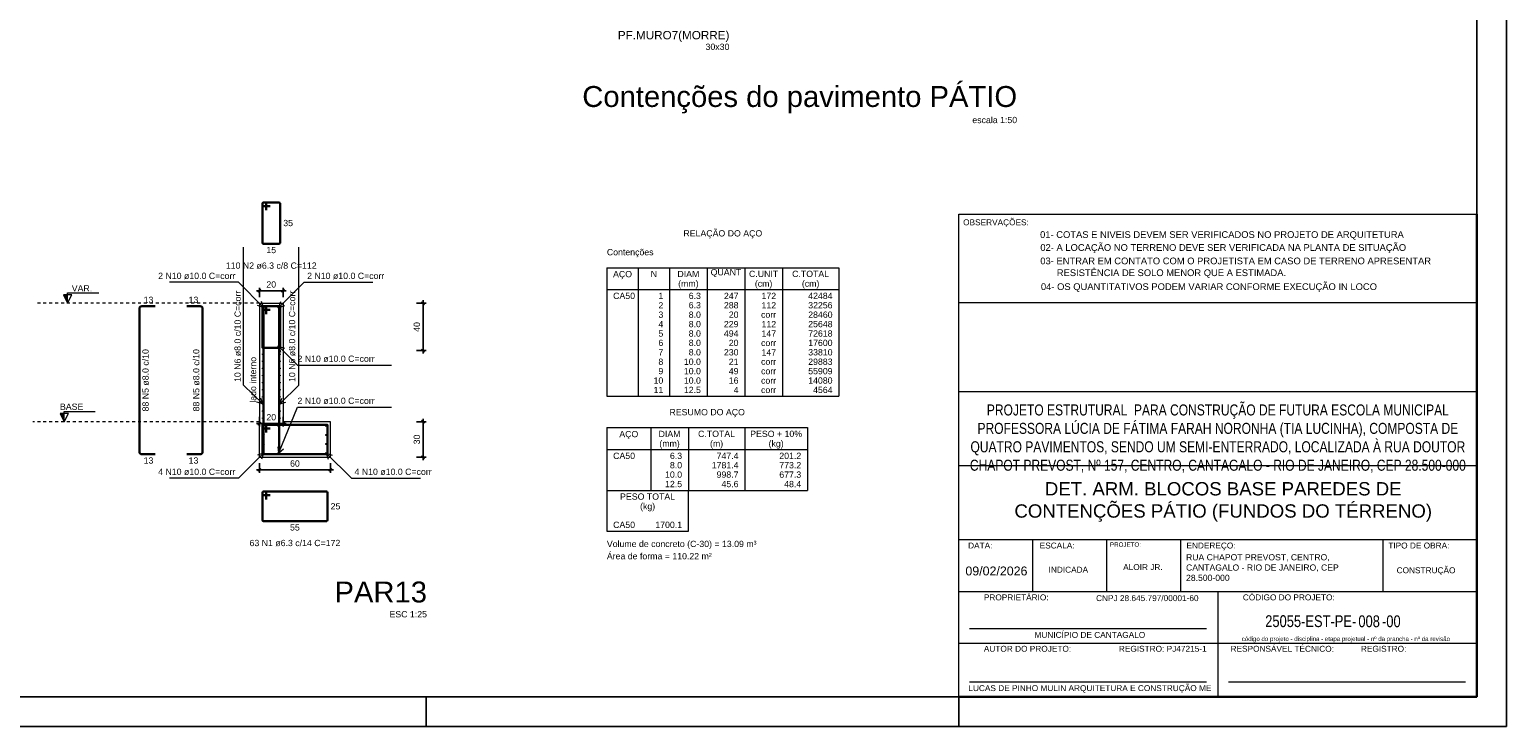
# Model space of a CAD drawing. Header units: millimetres. Extents: x 10 to 1250, y -62 to 528.
# Tile 129 of 193: x 267 to 317, y 69 to 92. Entities that reach past the tile are written whole.
import ezdxf

# ---------------------------------------------------------------- set-up
doc = ezdxf.new("R2010")
doc.units = ezdxf.units.MM
doc.header["$LTSCALE"] = 0.05
doc.linetypes.add('DOT', pattern=[6.35, 0, -6.35])
for name, color, linetype, lineweight in [('Descrição da armadura', 7, 'Continuous', 5), ('DT-Armadura positiva', 2, 'Continuous', 30), ('DT-Barras na forma', 2, 'Continuous', 30), ('DT-Barras no corte', 5, 'Continuous', 5), ('DT-Barras rebatidas', 2, 'Continuous', 30), ('DT-Forma', 5, 'Continuous', 5), ('DT-Indicações', 9, 'Continuous', 5), ('DT-Pontilhado', 9, 'DOT', 5), ('DT-Relação do aço', 9, 'Continuous', 5), ('DT-Textos', 7, 'Continuous', 5), ('DT-Título', 3, 'Continuous', 20), ('FO-Cotas', 5, 'Continuous', 5), ('FO-Textos dos pilares', 7, 'Continuous', 5), ('G-ANNO-TEXT', 231, 'Continuous', 9), ('G-ANNO-TTLB', 6, 'Continuous', 30), ('LC-Textos', 3, 'Continuous', 20), ('Textos armaduras', 7, 'Continuous', 5)]:
    doc.layers.add(name, color=color, linetype=linetype, lineweight=lineweight)
doc.layers.add('FOLHA_PADRÃO', color=7, linetype='Continuous')
doc.layers.add('G-ANNO-NPLT', color=1, linetype='Continuous')
doc.styles.add('Arial', font='arial.ttf')
doc.styles.add('Arial_1', font='arial.ttf', dxfattribs={"height": 0.238125})
doc.styles.add('Arial_2', font='arial.ttf', dxfattribs={"height": 0.25})
doc.styles.add('Arial_3', font='arial.ttf', dxfattribs={"height": 0.1})
doc.styles.add('Arial_4', font='arial.ttf', dxfattribs={"width": 0.78, "height": 0.0002})
doc.styles.add('Arial_5', font='arial.ttf', dxfattribs={"height": 0.000175})
doc.styles.get("Standard").update_dxf_attribs({"font": 'arial.ttf'})
doc.dimstyles.new('UM_25.000000', dxfattribs={"dimtxt": 0.18, "dimasz": 0.1, "dimexe": 0.1, "dimexo": 0.2, "dimgap": 0, "dimtad": 1, "dimtih": 1, "dimtoh": 1, "dimdec": 1, "dimlfac": 25, "dimzin": 0, "dimdsep": 46, "dimtxsty": 'Standard', "dimcen": 0.09, "dimdle": 0.1, "dimadec": 1, "dimazin": 2, "dimtfac": 1, "dimtdec": 4, "dimtofl": 0, "dimtmove": 0, "dimatfit": 3, "dimfxl": 1, "dimtolj": 1, "dimarcsym": 0})

# ---------------------------------------------------------------- blocks, each defined once
blk = doc.blocks.new('_Oblique')
at = {"color": 0, "linetype": 'ByBlock', "lineweight": -2}
blk.add_line((-0.5, -0.5), (0.5, 0.5), dxfattribs=at)
blk = doc.blocks.new('*D284')
at = {"layer": 'Defpoints', "color": 0, "transparency": 16777216}
for p in [(275.899, 83.244), (275.099, 82.821), (275.899, 82.821)]:
    blk.add_point(p, dxfattribs=at)
at = {"layer": 'FO-Cotas', "color": 0, "lineweight": -2, "transparency": 16777216}
for p, q in [((275.099, 83.021), (275.099, 83.344)), ((275.899, 83.021), (275.899, 83.344)), ((274.999, 83.244), (275.999, 83.244))]:
    blk.add_line(p, q, dxfattribs=at)
at = {"layer": 'FO-Cotas', "color": 0, "lineweight": -2, "transparency": 16777216, "xscale": 0.1, "yscale": 0.1, "zscale": 0.1, "rotation": 180}
blk.add_blockref('_Oblique', (275.099, 83.244), dxfattribs=at)
at = {"layer": 'FO-Cotas', "color": 0, "lineweight": -2, "transparency": 16777216, "xscale": 0.1, "yscale": 0.1, "zscale": 0.1}
blk.add_blockref('_Oblique', (275.899, 83.244), dxfattribs=at)
at = {"layer": 'FO-Cotas', "transparency": 16777216, "insert": (275.499, 83.456), "char_height": 0.2118, "attachment_point": 5, "rotation": 0.0057, "style": 'Arial'}
blk.add_mtext('\\A1;20', dxfattribs=at)
blk = doc.blocks.new('*D285')
at = {"layer": 'Defpoints', "color": 0, "transparency": 16777216}
for p in [(280.205, 82.821), (280.628, 82.821), (280.205, 81.221)]:
    blk.add_point(p, dxfattribs=at)
at = {"layer": 'FO-Cotas', "color": 0, "lineweight": -2, "transparency": 16777216}
for p, q in [((280.628, 81.121), (280.628, 82.921)), ((280.405, 82.821), (280.728, 82.821)), ((280.405, 81.221), (280.728, 81.221))]:
    blk.add_line(p, q, dxfattribs=at)
at = {"layer": 'FO-Cotas', "color": 0, "lineweight": -2, "transparency": 16777216, "xscale": 0.1, "yscale": 0.1, "zscale": 0.1}
for p, rotation in [((280.628, 82.821), 90), ((280.628, 81.221), 270)]:
    blk.add_blockref('_Oblique', p, dxfattribs=dict(at, rotation=rotation))
at = {"layer": 'FO-Cotas', "transparency": 16777216, "insert": (280.417, 82.021), "char_height": 0.2118, "attachment_point": 5, "rotation": 90, "style": 'Arial'}
blk.add_mtext('\\A1;40', dxfattribs=at)
blk = doc.blocks.new('*D286')
at = {"layer": 'Defpoints', "color": 0, "transparency": 16777216}
for p in [(275.099, 77.621), (277.499, 77.621), (277.499, 77.197)]:
    blk.add_point(p, dxfattribs=at)
at = {"layer": 'FO-Cotas', "color": 0, "lineweight": -2, "transparency": 16777216}
for p, q in [((275.099, 77.421), (275.099, 77.097)), ((277.499, 77.421), (277.499, 77.097)), ((274.999, 77.197), (277.599, 77.197))]:
    blk.add_line(p, q, dxfattribs=at)
at = {"layer": 'FO-Cotas', "color": 0, "lineweight": -2, "transparency": 16777216, "xscale": 0.1, "yscale": 0.1, "zscale": 0.1, "rotation": 180}
blk.add_blockref('_Oblique', (275.099, 77.197), dxfattribs=at)
at = {"layer": 'FO-Cotas', "color": 0, "lineweight": -2, "transparency": 16777216, "xscale": 0.1, "yscale": 0.1, "zscale": 0.1}
blk.add_blockref('_Oblique', (277.499, 77.197), dxfattribs=at)
at = {"layer": 'FO-Cotas', "transparency": 16777216, "insert": (276.299, 77.409), "char_height": 0.2118, "attachment_point": 5, "rotation": 0.0057, "style": 'Arial'}
blk.add_mtext('\\A1;60', dxfattribs=at)
blk = doc.blocks.new('*D287')
at = {"layer": 'Defpoints', "color": 0, "transparency": 16777216}
for p in [(280.205, 78.821), (280.628, 78.821), (280.205, 77.621)]:
    blk.add_point(p, dxfattribs=at)
at = {"layer": 'FO-Cotas', "color": 0, "lineweight": -2, "transparency": 16777216}
for p, q in [((280.628, 77.521), (280.628, 78.921)), ((280.405, 78.821), (280.728, 78.821)), ((280.405, 77.621), (280.728, 77.621))]:
    blk.add_line(p, q, dxfattribs=at)
at = {"layer": 'FO-Cotas', "color": 0, "lineweight": -2, "transparency": 16777216, "xscale": 0.1, "yscale": 0.1, "zscale": 0.1}
for p, rotation in [((280.628, 78.821), 90), ((280.628, 77.621), 270)]:
    blk.add_blockref('_Oblique', p, dxfattribs=dict(at, rotation=rotation))
at = {"layer": 'FO-Cotas', "transparency": 16777216, "insert": (280.417, 78.221), "char_height": 0.2118, "attachment_point": 5, "rotation": 90, "style": 'Arial'}
blk.add_mtext('\\A1;30', dxfattribs=at)
blk = doc.blocks.new('*D288')
at = {"layer": 'Defpoints', "color": 0, "transparency": 16777216}
for p in [(275.099, 79.181), (275.899, 79.181), (275.899, 78.757)]:
    blk.add_point(p, dxfattribs=at)
at = {"layer": 'FO-Cotas', "color": 0, "lineweight": -2, "transparency": 16777216}
for p, q in [((275.099, 78.981), (275.099, 78.657)), ((275.899, 78.981), (275.899, 78.657)), ((274.999, 78.757), (275.999, 78.757))]:
    blk.add_line(p, q, dxfattribs=at)
at = {"layer": 'FO-Cotas', "color": 0, "lineweight": -2, "transparency": 16777216, "xscale": 0.1, "yscale": 0.1, "zscale": 0.1, "rotation": 180}
blk.add_blockref('_Oblique', (275.099, 78.757), dxfattribs=at)
at = {"layer": 'FO-Cotas', "color": 0, "lineweight": -2, "transparency": 16777216, "xscale": 0.1, "yscale": 0.1, "zscale": 0.1}
blk.add_blockref('_Oblique', (275.899, 78.757), dxfattribs=at)
at = {"layer": 'FO-Cotas', "transparency": 16777216, "insert": (275.499, 78.969), "char_height": 0.2118, "attachment_point": 5, "rotation": 0.0057, "style": 'Arial'}
blk.add_mtext('\\A1;20', dxfattribs=at)
blk = doc.blocks.new('A$Cdb4c231e')
at = {"layer": 'G-ANNO-TTLB'}
for p, q in [((17.5, 16.538), (17.5, 0.236)), ((17.5, 0.236), (0, 0.236))]:
    blk.add_line(p, q, dxfattribs=at)
at = {"layer": 'LC-Textos'}
for p, q in [((0, 0.236), (0, 16.538)), ((0, 16.538), (17.5, 16.538)), ((17.5, 13.538), (0, 13.538)), ((17.5, 13.538), (0, 13.538)), ((17.5, 10.534), (0, 10.534)), ((0, 0.236), (0, 8.874)), ((17.5, 8.034), (0, 8.034)), ((17.5, 5.534), (0, 5.534)), ((2.5, 3.784), (2.5, 5.534)), ((5, 3.784), (5, 5.534)), ((7.5, 3.784), (7.5, 5.534)), ((14.321, 5.534), (14.321, 3.784)), ((17.5, 3.784), (0, 3.784)), ((8.75, 3.784), (8.75, 0.236)), ((8.365, 2.534), (0.365, 2.534)), ((17.5, 2.034), (0, 2.034)), ((8.365, 0.736), (0.365, 0.736)), ((17.115, 0.736), (9.115, 0.736))]:
    blk.add_line(p, q, dxfattribs=at)
at = {"layer": 'G-ANNO-NPLT', "lineweight": 30, "attachment_point": 1}
for s, insert, char_height, width, style in [('\\pxqc;{\\H1.33333x;PROJETO ESTRUTURAL  PARA CONSTRUÇÃO DE FUTURA ESCOLA MUNICIPAL PROFESSORA LÚCIA DE FÁTIMA FARAH NORONHA (TIA LUCINHA), COMPOSTA DE QUATRO PAVIMENTOS, SENDO UM SEMI-ENTERRADO, LOCALIZADA À RUA DOUTOR CHAPOT PREVOST, Nº 157, CENTRO, CANTAGALO - RIO DE JANEIRO, CEP 28.500-000}', (0, 10.109), 0.279846, 17.5, 'Arial_4'), ('{\\H0.83333x;RUA CHAPOT PREVOST, CENTRO,\\PCANTAGALO - RIO DE JANEIRO, CEP\\P28.500-000}', (7.676, 5.053), 0.25, 6.64551, 'Arial_1'), ('09/02/2026', (0.221, 4.636), 0.3, 2.59747, 'Arial_2'), ('INDICADA', (3.032, 4.629), 0.2, 1.05823, 'Arial'), ('ALOIR JR.', (5.551, 4.716), 0.2, 2.49746, 'Arial'), ('CONSTRUÇÃO', (14.79, 4.609), 0.2, 1.36287, 'Arial'), ('25055-EST-PE-', (10.35, 2.991), 0.4, 4.11266, 'Arial_4'), ('-00', (14.296, 2.987), 0.4, 0.94519, 'Arial_4'), ('\\pxqc;MUNICÍPIO DE CANTAGALO', (0, 2.428), 0.2, 8.85342, 'Arial'), ('\\pxqc;LUCAS DE PINHO MULIN ARQUITETURA E CONSTRUÇÃO ME', (0, 0.63), 0.2, 8.85342, 'Arial')]:
    blk.add_mtext(s, dxfattribs=dict(at, insert=insert, char_height=char_height, width=width, style=style))
at = {"layer": 'G-ANNO-TEXT', "color": 7, "attachment_point": 1}
for s, insert, char_height, width, style in [('OBSERVAÇÕES:', (0.145, 16.358), 0.2, 2.74979, 'Arial'), ('DATA:', (0.313, 5.445), 0.2, 1.01814, 'Arial'), ('ESCALA:', (2.731, 5.445), 0.2, 1.46709, 'Arial'), ('PROJETO:', (5.106, 5.451), 0.15, 1.27468, 'Arial_5'), ('ENDEREÇO:', (7.688, 5.445), 0.2, 2.05232, 'Arial'), ('TIPO DE OBRA:', (14.509, 5.445), 0.2, 2.54937, 'Arial'), ('PROPRIETÁRIO:', (0.845, 3.694), 0.2, 2.70169, 'Arial'), ('CNPJ 28.645.797/00001-60', (4.635, 3.668), 0.2, 3.72505, 'Arial'), ('CÓDIGO DO PROJETO:', (9.595, 3.694), 0.2, 3.81603, 'Arial'), ('RESPONSÁVEL TÉCNICO:      ', (9.179, 1.958), 0.2, 9.26657, 'Arial'), ('código do projeto - disciplina - etapa projetual - nº da prancha - nº da revisão    ', (9.556, 2.268), 0.1483, 7.26198, 'Arial'), ('AUTOR DO PROJETO:       ', (0.845, 1.958), 0.2, 7.90456, 'Arial'), ('REGISTRO: PJ47215-1       ', (5.406, 1.958), 0.2, 7.90456, 'Arial'), ('REGISTRO:    ', (13.583, 1.958), 0.2, 9.26657, 'Arial')]:
    blk.add_mtext(s, dxfattribs=dict(at, insert=insert, char_height=char_height, width=width, style=style))
blk = doc.blocks.new('A1')
at = {"layer": 'FOLHA_PADRÃO', "color": 1, "linetype": 'Continuous'}
for points in [[(-84.1, 0), (0, 0), (0, 59.4), (-84.1, 59.4), (-84.1, 0)], [(-36.5, 1.008), (-36.5, 0)], [(-18.5, 0), (-18.5, 1.008)]]:
    blk.add_lwpolyline(points, dxfattribs=at)
at = {"layer": 'FOLHA_PADRÃO', "color": 6, "linetype": 'Continuous'}
blk.add_lwpolyline([(-83.1, 58.4), (-1, 58.4), (-1, 1), (-83.1, 1), (-83.1, 58.4)], dxfattribs=at)

msp = doc.modelspace()

# ---------------------------------------------------------------- hatches: boundary and pattern name
at = {"layer": 'DT-Textos', "linetype": 'Continuous'}
for points in [[(268.6197, 82.8207), (268.6197, 83.1007), (268.4797, 83.1007), (268.6197, 82.8207)], [(268.5044, 78.8207), (268.5044, 79.1007), (268.3644, 79.1007), (268.5044, 78.8207)]]:
    msp.add_hatch(color=256, dxfattribs=at).paths.add_polyline_path(points)

# ---------------------------------------------------------------- linework, layer by layer
at = {"layer": 'DT-Armadura positiva'}
for p, q in [((275.1986, 86.1891), (275.1986, 84.8647)), ((275.1986, 86.1891), (275.1986, 86.1387)), ((275.2868, 86.2269), (275.2364, 86.2269)), ((275.7608, 86.2269), (275.2364, 86.2269)), ((275.2364, 86.1009), (275.4616, 86.1009)), ((275.3246, 85.9639), (275.3246, 86.1891)), ((275.7986, 84.8647), (275.7986, 86.1891)), ((275.2364, 84.8269), (275.7608, 84.8269)), ((275.1986, 76.4239), (275.1986, 75.4995)), ((275.1986, 76.4239), (275.1986, 76.3735)), ((275.2868, 76.4617), (275.2364, 76.4617)), ((277.3608, 76.4617), (275.2364, 76.4617)), ((275.3246, 76.1987), (275.3246, 76.4239)), ((277.3986, 75.4995), (277.3986, 76.4239)), ((275.2364, 76.3357), (275.4616, 76.3357)), ((275.2364, 75.4617), (277.3608, 75.4617))]:
    msp.add_line(p, q, dxfattribs=at)
for points in [[(275.3246, 82.4577), (275.3246, 82.7207), (275.1986, 82.7207), (275.1986, 81.3207), (275.7986, 81.3207), (275.7986, 82.7207), (275.1986, 82.7207), (275.1986, 82.5947), (275.4616, 82.5947)], [(275.3246, 78.4577), (275.3246, 78.7207), (275.1986, 78.7207), (275.1986, 77.7207), (277.3986, 77.7207), (277.3986, 78.7207), (275.1986, 78.7207), (275.1986, 78.5947), (275.4616, 78.5947)]]:
    msp.add_lwpolyline(points, dxfattribs=at)
for centre, start, end in [((275.2364, 86.1891), 90, 180), ((275.2364, 86.1891), 90, 180), ((275.2364, 86.1387), 180, 270), ((275.2868, 86.1891), 0, 90), ((275.7608, 86.1891), 0, 90), ((275.2364, 84.8647), 180, 270), ((275.7608, 84.8647), 270, 0), ((275.2364, 76.4239), 90, 180), ((275.2364, 76.4239), 90, 180), ((275.2364, 76.3735), 180, 270), ((275.2868, 76.4239), 0, 90), ((277.3608, 76.4239), 0, 90), ((275.2364, 75.4995), 180, 270), ((277.3608, 75.4995), 270, 0)]:
    msp.add_arc(centre, 0.0378, start, end, dxfattribs=at)
at = {"layer": 'DT-Barras na forma'}
for points in [[(275.7678, 77.7207), (275.2318, 77.7207), (275.2318, 82.7207), (275.7678, 82.7207)], [(275.2318, 77.7207), (275.7678, 77.7207), (275.7678, 82.7207), (275.2318, 82.7207)]]:
    msp.add_lwpolyline(points, dxfattribs=at)
at = {"layer": 'DT-Barras no corte'}
for centre, radius in [((275.2386, 82.6807), 0.02), ((275.7506, 82.6755), 0.02), ((275.7586, 82.6807), 0.02), ((275.2386, 81.3607), 0.02), ((275.7506, 81.3659), 0.02), ((275.7586, 81.3607), 0.02), ((275.2158, 81.1007), 0.016), ((275.2158, 80.8607), 0.016), ((275.7838, 81.1007), 0.016), ((275.7838, 80.8607), 0.016), ((275.2158, 80.6207), 0.016), ((275.2158, 80.3807), 0.016), ((275.7838, 80.6207), 0.016), ((275.7838, 80.3807), 0.016), ((275.2158, 80.1407), 0.016), ((275.2158, 79.9007), 0.016), ((275.7838, 80.1407), 0.016), ((275.7838, 79.9007), 0.016), ((275.2158, 79.6607), 0.016), ((275.2158, 79.4207), 0.016), ((275.7838, 79.6607), 0.016), ((275.7838, 79.4207), 0.016), ((275.2158, 79.1807), 0.016), ((275.2158, 78.9407), 0.016), ((275.7838, 79.1807), 0.016), ((275.7838, 78.9407), 0.016), ((275.2386, 78.6807), 0.02), ((275.2386, 78.3741), 0.02), ((275.7506, 78.6755), 0.02), ((277.3586, 78.6807), 0.02), ((277.3586, 78.3741), 0.02), ((275.2386, 78.0674), 0.02), ((277.3586, 78.0674), 0.02), ((275.2386, 77.7607), 0.02), ((275.7506, 77.7659), 0.02), ((277.3586, 77.7607), 0.02)]:
    msp.add_circle(centre, radius, dxfattribs=at)
at = {"layer": 'DT-Barras rebatidas'}
for p, q in [((271.0449, 77.8007), (271.0449, 82.6407)), ((271.1249, 82.7207), (271.5809, 82.7207)), ((273.1009, 82.7207), (272.6449, 82.7207)), ((273.1809, 77.8007), (273.1809, 82.6407)), ((271.5809, 77.7207), (271.1249, 77.7207)), ((272.6449, 77.7207), (273.1009, 77.7207))]:
    msp.add_line(p, q, dxfattribs=at)
for centre, start, end in [((271.1249, 82.6407), 90, 180), ((273.1009, 82.6407), 0, 90), ((271.1249, 77.8007), 180, 270), ((273.1009, 77.8007), 270, 0)]:
    msp.add_arc(centre, 0.08, start, end, dxfattribs=at)
at = {"layer": 'DT-Forma'}
for p, q in [((275.0986, 82.8207), (275.0986, 81.2207)), ((275.0986, 82.8207), (275.8986, 82.8207)), ((275.8986, 82.8207), (275.8986, 81.2207)), ((275.0986, 81.2207), (275.0986, 78.8207)), ((275.8986, 81.2207), (275.8986, 78.8207)), ((275.0986, 77.6207), (275.0986, 78.8207)), ((277.4986, 78.8207), (275.8986, 78.8207)), ((277.4986, 77.6207), (277.4986, 78.8207)), ((275.0986, 77.6207), (277.4986, 77.6207))]:
    msp.add_line(p, q, dxfattribs=at)
at = {"layer": 'DT-Indicações'}
for p, q in [((274.5644, 80.0561), (274.5644, 84.7157)), ((276.4352, 80.0561), (276.4352, 84.7157)), ((274.3914, 83.5279), (272.0616, 83.5279)), ((275.2386, 82.6807), (274.3914, 83.5279)), ((275.7586, 82.6807), (276.6058, 83.5279)), ((276.6058, 83.5279), (278.9356, 83.5279)), ((275.2386, 82.6807), (275.1731, 82.8822)), ((275.7586, 82.6807), (275.824, 82.8822)), ((275.2386, 82.6807), (275.0371, 82.7462)), ((275.7586, 82.6807), (275.96, 82.7462)), ((275.7506, 81.3659), (275.816, 81.1645)), ((275.7506, 81.3659), (275.952, 81.3005)), ((275.7506, 81.3659), (276.386, 80.7305)), ((276.386, 80.7305), (279.563, 80.7305)), ((275.2158, 79.4207), (274.5644, 80.0561)), ((275.7838, 79.4207), (276.4352, 80.0561)), ((275.2158, 79.4207), (275.0136, 79.4837)), ((275.2158, 79.4207), (275.1479, 79.6213)), ((275.7838, 79.4207), (275.8518, 79.6213)), ((275.7838, 79.4207), (275.9861, 79.4837)), ((275.7506, 77.7659), (276.386, 79.3109)), ((276.386, 79.3109), (279.563, 79.3109)), ((275.7506, 77.7659), (275.7334, 77.977)), ((275.7506, 77.7659), (275.9113, 77.9039)), ((275.2386, 77.7607), (274.3914, 76.9135)), ((275.2386, 77.7607), (275.0371, 77.6953)), ((275.2386, 77.7607), (275.1731, 77.5593)), ((277.3586, 77.7607), (277.424, 77.5593)), ((277.3586, 77.7607), (277.56, 77.6953)), ((277.3586, 77.7607), (278.2058, 76.9135)), ((274.3914, 76.9135), (272.0616, 76.9135)), ((278.2058, 76.9135), (280.5356, 76.9135))]:
    msp.add_line(p, q, dxfattribs=at)
at = {"layer": 'DT-Pontilhado', "ltscale": 0.2}
for p, q in [((275.0986, 82.8207), (267.5607, 82.8207)), ((275.0986, 78.8207), (267.4454, 78.8207))]:
    msp.add_line(p, q, dxfattribs=at)
at = {"layer": 'DT-Relação do aço'}
for p, q in [((286.8368, 84.0211), (294.6734, 84.0211)), ((286.8368, 84.0211), (286.8368, 79.6792)), ((287.8958, 84.0211), (287.8958, 79.6792)), ((288.9548, 84.0211), (288.9548, 79.6792)), ((290.2256, 84.0211), (290.2256, 79.6792)), ((291.4964, 84.0211), (291.4964, 79.6792)), ((292.7672, 84.0211), (292.7672, 79.6792)), ((294.6734, 84.0211), (294.6734, 79.6792)), ((286.8368, 83.2798), (294.6734, 83.2798)), ((286.8368, 79.6792), (294.6734, 79.6792)), ((286.8368, 78.6202), (286.8368, 76.5022)), ((286.8368, 78.6202), (293.6144, 78.6202)), ((288.3194, 78.6202), (288.3194, 76.5022)), ((289.5902, 78.6202), (289.5902, 76.5022)), ((291.4964, 78.6202), (291.4964, 76.5022)), ((293.6144, 78.6202), (293.6144, 76.5022)), ((286.8368, 77.8789), (293.6144, 77.8789)), ((286.8368, 76.5022), (293.6144, 76.5022)), ((286.8368, 76.5022), (286.8368, 75.1255)), ((289.5902, 75.1255), (289.5902, 76.5022)), ((286.8368, 75.1255), (289.5902, 75.1255))]:
    msp.add_line(p, q, dxfattribs=at)
at = {"layer": 'DT-Textos'}
for points in [[(268.6197, 82.8207), (268.7597, 83.1007), (268.4797, 83.1007), (268.6197, 82.8207), (268.6197, 83.1707), (269.6697, 83.1707)], [(268.5044, 78.8207), (268.6444, 79.1007), (268.3644, 79.1007), (268.5044, 78.8207), (268.5044, 79.1707), (269.5544, 79.1707)]]:
    msp.add_lwpolyline(points, dxfattribs=at)

# ---------------------------------------------------------------- block references
for name, p in [('A1', (317.228, 68.5322)), ('A1', (317.228, 68.5322)), ('A$Cdb4c231e', (298.728, 69.2959))]:
    msp.add_blockref(name, p)

# ---------------------------------------------------------------- texts
at = {"layer": 'Descrição da armadura', "linetype": 'Continuous', "char_height": 0.2118, "line_spacing_factor": 0.798, "style": 'Arial'}
for s, insert, width, attachment_point in [('2 N10 ø10.0 C=corr', (274.2855, 83.6338), 5.226518, 9), ('110 N2 ø6.3 c/8 C=112', (275.4986, 83.9797), 6.150907, 8), ('2 N10 ø10.0 C=corr', (276.7117, 83.6338), 5.226518, 7), ('2 N10 ø10.0 C=corr', (276.386, 80.8364), 5.226518, 7), ('2 N10 ø10.0 C=corr', (276.386, 79.4168), 5.226518, 7), ('4 N10 ø10.0 C=corr', (274.2855, 77.0194), 5.226518, 9), ('4 N10 ø10.0 C=corr', (278.3117, 77.0194), 5.226518, 7), ('63 N1 ø6.3 c/14 C=172', (276.2986, 74.6145), 6.150907, 8)]:
    msp.add_mtext(s, dxfattribs=dict(at, insert=insert, width=width, attachment_point=attachment_point))
at = {"layer": 'Descrição da armadura', "linetype": 'Continuous', "char_height": 0.2118, "rotation": 90, "line_spacing_factor": 0.798, "style": 'Arial'}
for s, insert, width, attachment_point in [('10 N6 ø8.0 c/10 C=corr', (274.4745, 80.162), 6.182772, 7), ('10 N6 ø8.0 c/10 C=corr', (276.3133, 80.162), 6.182772, 7), ('88 N5 ø8.0 c/10 ', (271.3626, 80.2207), 6.150907, 8), ('88 N5 ø8.0 c/10 ', (273.075, 80.2207), 6.150907, 8)]:
    msp.add_mtext(s, dxfattribs=dict(at, insert=insert, width=width, attachment_point=attachment_point))
at = {"layer": 'DT-Relação do aço', "linetype": 'Continuous', "char_height": 0.2118, "line_spacing_factor": 0.798, "style": 'Arial'}
for s, insert, width, attachment_point in [('RELAÇÃO DO AÇO', (290.7547, 85.0107), 5.340655, 8), ('Contenções', (286.8367, 84.3747), 3.16627, 7), ('AÇO', (287.3667, 83.6337), 1.285627, 8), ('N', (288.4253, 83.7034), 0.428446, 8), ('DIAM', (289.5902, 83.7034), 1.483193, 8), ('QUANT', (290.861, 83.7034), 2.076471, 8), ('C.UNIT', (292.1318, 83.7034), 1.977398, 8), ('C.TOTAL', (293.7203, 83.7034), 2.505206, 8), ('(mm)', (289.5907, 83.3157), 1.383541, 8), ('(cm)', (292.1317, 83.3157), 1.185975, 8), ('(cm)', (293.7207, 83.3157), 1.185975, 8), ('RESUMO DO AÇO', (290.2257, 78.9737), 5.109195, 8), ('AÇO', (287.5777, 78.2327), 1.285627, 8), ('DIAM', (288.9548, 78.3025), 1.483193, 8), ('C.TOTAL', (290.5433, 78.3025), 2.505206, 8), ('PESO + 10%', (292.5554, 78.3025), 3.512155, 8), ('CA50', (287.0486, 77.5612), 1.484062, 7), ('(mm)', (288.9547, 77.9147), 1.383541, 8), ('6.3', (289.3784, 77.5612), 0.824737, 9), ('(m)', (290.5437, 77.9147), 0.889337, 8), ('747.4', (291.2846, 77.5612), 1.484642, 9), ('(kg)', (292.5557, 77.9147), 1.021723, 8), ('201.2', (293.4026, 77.5612), 1.484642, 9), ('8.0', (289.3784, 77.2435), 0.824737, 9), ('1781.4', (291.2846, 77.2435), 1.814594, 9), ('773.2', (293.4026, 77.2435), 1.484642, 9), ('10.0', (289.3784, 76.9258), 1.154689, 9), ('12.5', (289.3784, 76.6081), 1.154689, 9), ('998.7', (291.2846, 76.9258), 1.484642, 9), ('45.6', (291.2846, 76.6081), 1.154689, 9), ('677.3', (293.4026, 76.9258), 1.484642, 9), ('48.4', (293.4026, 76.6081), 1.154689, 9), ('PESO TOTAL', (288.2135, 76.1845), 3.725364, 8), ('(kg)', (288.2137, 75.7967), 1.021723, 8), ('CA50', (287.0486, 75.2314), 1.484062, 7), ('1700.1', (289.3784, 75.2314), 1.814594, 9), ('Volume de concreto (C-30) = 13.09 m³', (286.8367, 74.5257), 10.139886, 7), ('Área de forma = 110.22 m²', (286.8368, 74.1724), 7.106582, 7)]:
    msp.add_mtext(s, dxfattribs=dict(at, insert=insert, width=width, attachment_point=attachment_point))
at = {"layer": 'DT-Relação do aço', "color": 9, "linetype": 'Continuous', "char_height": 0.2118, "line_spacing_factor": 0.798, "style": 'Arial'}
for s, insert, width, attachment_point in [('CA50', (287.0486, 82.9621), 1.484062, 7), ('2', (288.743, 82.6444), 0.329953, 9), ('1', (288.743, 82.9621), 0.329953, 9), ('6.3', (290.0138, 82.9621), 0.824737, 9), ('6.3', (290.0138, 82.6444), 0.824737, 9), ('247', (291.2846, 82.9621), 0.989858, 9), ('288', (291.2846, 82.6444), 0.989858, 9), ('172', (292.5554, 82.9621), 0.989858, 9), ('112', (292.5554, 82.6444), 0.989858, 9), ('42484', (294.4616, 82.9621), 1.649763, 9), ('32256', (294.4616, 82.6444), 1.649763, 9), ('3', (288.743, 82.3267), 0.329953, 9), ('8.0', (290.0138, 82.3267), 0.824737, 9), ('20', (291.2846, 82.3267), 0.659905, 9), ('corr', (292.5554, 82.3267), 1.021723, 9), ('28460', (294.4616, 82.3267), 1.649763, 9), ('4', (288.743, 82.009), 0.329953, 9), ('5', (288.743, 81.6913), 0.329953, 9), ('8.0', (290.0138, 82.009), 0.824737, 9), ('8.0', (290.0138, 81.6913), 0.824737, 9), ('494', (291.2846, 81.6913), 0.989858, 9), ('229', (291.2846, 82.009), 0.989858, 9), ('112', (292.5554, 82.009), 0.989858, 9), ('147', (292.5554, 81.6913), 0.989858, 9), ('25648', (294.4616, 82.009), 1.649763, 9), ('72618', (294.4616, 81.6913), 1.649763, 9), ('7', (288.743, 81.0559), 0.329953, 9), ('6', (288.743, 81.3736), 0.329953, 9), ('8.0', (290.0138, 81.3736), 0.824737, 9), ('8.0', (290.0138, 81.0559), 0.824737, 9), ('230', (291.2846, 81.0559), 0.989858, 9), ('20', (291.2846, 81.3736), 0.659905, 9), ('corr', (292.5554, 81.3736), 1.021723, 9), ('147', (292.5554, 81.0559), 0.989858, 9), ('33810', (294.4616, 81.0559), 1.649763, 9), ('17600', (294.4616, 81.3736), 1.649763, 9), ('8', (288.743, 80.7382), 0.329953, 9), ('10.0', (290.0138, 80.7382), 1.154689, 9), ('21', (291.2846, 80.7382), 0.659905, 9), ('corr', (292.5554, 80.7382), 1.021723, 9), ('29883', (294.4616, 80.7382), 1.649763, 9), ('10', (288.743, 80.1028), 0.659905, 9), ('9', (288.743, 80.4205), 0.329953, 9), ('10.0', (290.0138, 80.4205), 1.154689, 9), ('10.0', (290.0138, 80.1028), 1.154689, 9), ('49', (291.2846, 80.4205), 0.659905, 9), ('16', (291.2846, 80.1028), 0.659905, 9), ('corr', (292.5554, 80.4205), 1.021723, 9), ('55909', (294.4616, 80.4205), 1.649763, 9), ('14080', (294.4616, 80.1028), 1.649763, 9), ('11', (288.743, 79.7851), 0.659905, 9), ('12.5', (290.0138, 79.7851), 1.154689, 9), ('4', (291.2846, 79.7851), 0.329953, 9), ('corr', (292.5554, 80.1028), 1.021723, 9), ('corr', (292.5554, 79.7851), 1.021723, 9), ('4564', (294.4616, 79.7851), 1.31981, 9)]:
    msp.add_mtext(s, dxfattribs=dict(at, insert=insert, width=width, attachment_point=attachment_point))
at = {"layer": 'DT-Textos', "char_height": 0.2118, "attachment_point": 7, "line_spacing_factor": 0.798, "style": 'Arial'}
for s, insert, width in [('VAR.', (268.7597, 83.2182), 0.984224), ('BASE', (268.3611, 79.2182), 0.328075)]:
    msp.add_mtext(s, dxfattribs=dict(at, insert=insert, width=width))
at = {"layer": 'DT-Textos', "linetype": 'Continuous', "insert": (274.9927, 81.0089), "char_height": 0.2118, "width": 3.085052, "attachment_point": 9, "rotation": 90, "line_spacing_factor": 0.798, "style": 'Arial'}
msp.add_mtext('lado interno', dxfattribs=at)
at = {"layer": 'DT-Título', "attachment_point": 9, "line_spacing_factor": 0.798, "style": 'Arial'}
for s, insert, char_height, width in [('Contenções do pavimento PÁTIO', (300.697, 89.2311), 0.706, 29.550197), ('escala 1:50', (300.6971, 88.8991), 0.2118, 3.02174), ('PAR13', (280.76, 72.7083), 0.706, 6.285218), ('ESC 1:25', (280.76, 72.2111), 0.2118, 2.52675)]:
    msp.add_mtext(s, dxfattribs=dict(at, insert=insert, char_height=char_height, width=width))
at = {"layer": 'FO-Textos dos pilares', "attachment_point": 9, "line_spacing_factor": 0.798, "style": 'Arial'}
for s, insert, char_height, width in [('PF.MURO7(MORRE)', (290.977, 91.6471), 0.2824, 7.663362), ('30x30', (290.977, 91.3701), 0.2118, 1.602961)]:
    msp.add_mtext(s, dxfattribs=dict(at, insert=insert, char_height=char_height, width=width))
at = {"layer": 'FOLHA_PADRÃO', "color": 3, "style": 'Arial'}
for s, p in [('01- COTAS E NIVEIS DEVEM SER VERIFICADOS NO PROJETO DE ARQUITETURA', (301.4728, 85.0263)), ('02- A LOCAÇÃO NO TERRENO DEVE SER VERIFICADA NA PLANTA DE SITUAÇÃO', (301.4811, 84.5895)), ('03- ENTRAR EM CONTATO COM O PROJETISTA EM CASO DE TERRENO APRESENTAR ', (301.4794, 84.137)), ('RESISTÊNCIA DE SOLO MENOR QUE A ESTIMADA.', (302.0375, 83.7376)), ('04- OS QUANTITATIVOS PODEM VARIAR CONFORME EXECUÇÃO IN LOCO', (301.5005, 83.2672))]:
    msp.add_text(s, height=0.2268, dxfattribs=at).set_placement(p)
at = {"layer": 'G-ANNO-NPLT', "lineweight": 30, "attachment_point": 1}
for s, insert, char_height, width, style in [('\\pxqc;DET. ARM. BLOCOS BASE PAREDES DE CONTENÇÕES PÁTIO (FUNDOS DO TÉRRENO)', (300.2725, 76.7816), 0.45, 14.773858, 'Arial_3'), ('008', (312.2252, 72.283), 0.4, 0.94519, 'Arial_4')]:
    msp.add_mtext(s, dxfattribs=dict(at, insert=insert, char_height=char_height, width=width, style=style))
at = {"layer": 'Textos armaduras', "linetype": 'Continuous', "char_height": 0.2118, "width": 0.659905, "attachment_point": 7, "line_spacing_factor": 0.798, "style": 'Arial'}
for s, insert in [('35', (275.9045, 85.421)), ('15', (275.3336, 84.5092)), ('13', (271.1879, 82.8266)), ('13', (272.7079, 82.8266)), ('13', (271.1879, 77.403)), ('13', (272.7079, 77.403)), ('25', (277.5045, 75.8558)), ('55', (276.1336, 75.144))]:
    msp.add_mtext(s, dxfattribs=dict(at, insert=insert))

# ---------------------------------------------------------------- dimensions: what is measured, and where the dimension line sits
at = {"layer": 'FO-Cotas'}
for base, p1, p2, picture, middle in [((275.8986, 83.2443), (275.0986, 82.8207), (275.8986, 82.8207), '*D284', (275.4986, 83.4561)), ((275.8986, 78.7571), (275.0986, 79.1807), (275.8986, 79.1807), '*D288', (275.4986, 78.9689)), ((277.4986, 77.1971), (275.0986, 77.6207), (277.4986, 77.6207), '*D286', (276.2986, 77.4089))]:
    dim = msp.add_linear_dim(base=base, p1=p1, p2=p2, dimstyle='UM_25.000000', override={"dimtxt": 0.2118, "dimasz": 0.1, "dimexe": 0.1, "dimexo": 0.2, "dimtad": 1, "dimtih": 0, "dimtoh": 0, "dimdec": 1, "dimlfac": 25, "dimzin": 8, "dimtxsty": 'Arial', "dimblk": 'Oblique', "dimblk1": 'Oblique', "dimblk2": 'Oblique', "dimsah": 1, "dimdle": 0.1, "dimse1": 0, "dimse2": 0, "dimclrt": 256, "dimadec": 1, "dimazin": 3, "dimtmove": 2, "dimldrblk": 'Oblique'}, dxfattribs=at)
    dim.commit()
    dim.dimension.update_dxf_attribs({"geometry": picture, "text_midpoint": middle, "dimtype": 160, "text_rotation": 0.00573})
for base, p1, p2, picture, middle in [((280.6284, 82.8207), (280.2048, 81.2207), (280.2048, 82.8207), '*D285', (280.4166, 82.0207)), ((280.6284, 78.8207), (280.2048, 77.6207), (280.2048, 78.8207), '*D287', (280.4166, 78.2207))]:
    dim = msp.add_linear_dim(base=base, p1=p1, p2=p2, angle=90, dimstyle='UM_25.000000', override={"dimtxt": 0.2118, "dimasz": 0.1, "dimexe": 0.1, "dimexo": 0.2, "dimtad": 1, "dimtih": 0, "dimtoh": 0, "dimdec": 1, "dimlfac": 25, "dimzin": 8, "dimtxsty": 'Arial', "dimblk": 'Oblique', "dimblk1": 'Oblique', "dimblk2": 'Oblique', "dimsah": 1, "dimdle": 0.1, "dimse1": 0, "dimse2": 0, "dimclrt": 256, "dimadec": 1, "dimazin": 3, "dimtmove": 2, "dimldrblk": 'Oblique'}, dxfattribs=at)
    dim.commit()
    dim.dimension.update_dxf_attribs({"geometry": picture, "text_midpoint": middle, "dimtype": 160, "text_rotation": 90})

doc.saveas('drawing.dxf')
